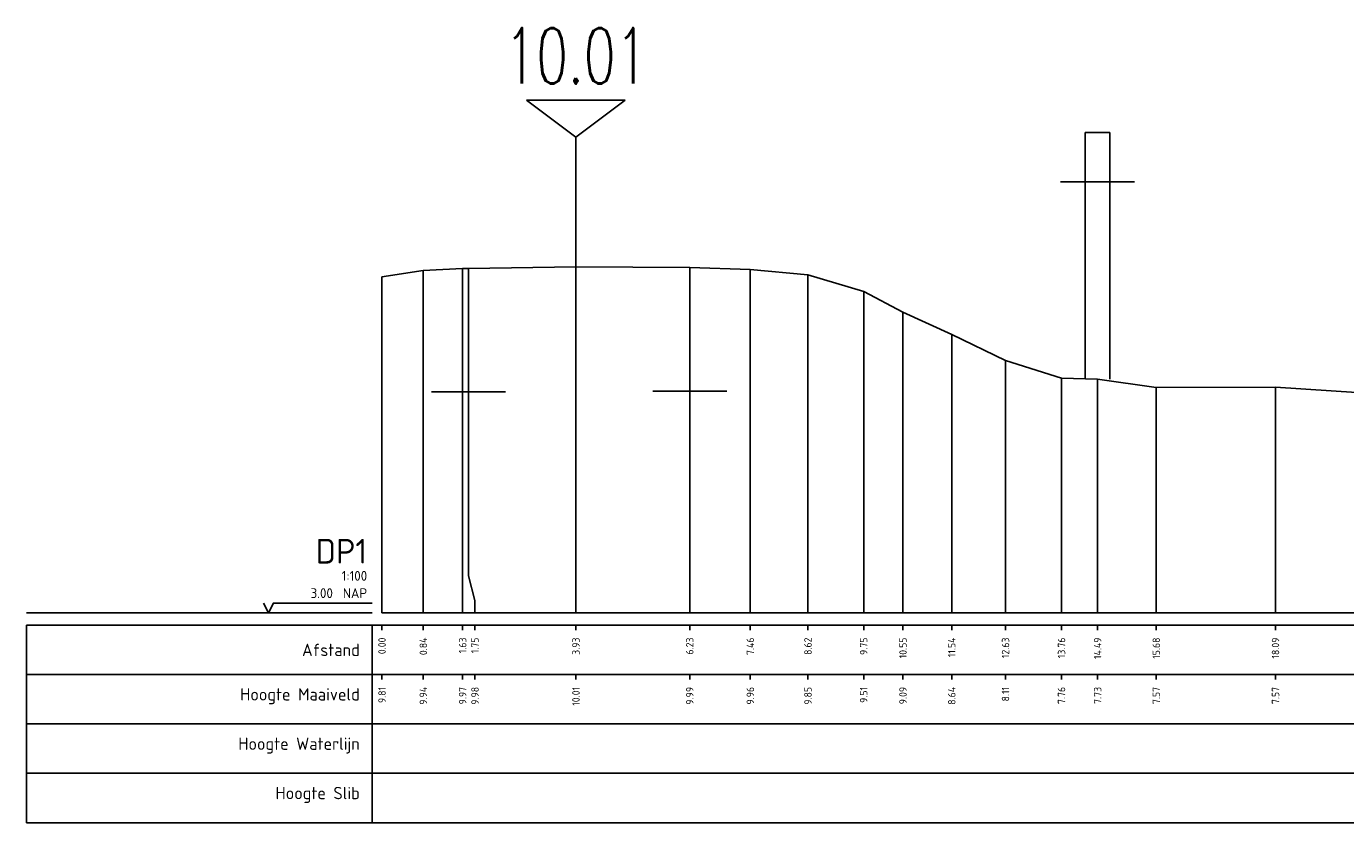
# Model space of a CAD drawing. Header units: metres. Extents: x 238236 to 238555, y 510830 to 510966.
# Tile 13 of 16: x 238449 to 238476, y 510870 to 510886. Entities that reach past the tile are written whole.
import ezdxf
from ezdxf.enums import TextEntityAlignment as Align

# ---------------------------------------------------------------- set-up
doc = ezdxf.new("R2010")
doc.units = ezdxf.units.M
doc.header["$LTSCALE"] = 0.5
doc.layers.get('0').update_dxf_attribs({"linetype": 'CONTINUOUS'})
doc.layers.add('B-ME-AL-PROFIEL_MAAIVELD-GD', color=7, linetype='CONTINUOUS')
doc.layers.add('B-ME-AL-PROFIELRASTER-S', color=7, linetype='CONTINUOUS')
doc.styles.add('CC.Romans', font='romans.shx', dxfattribs={"height": 1.8})
doc.styles.add('NLCS-ISO-ANNOTATIVE-T18', font='NLCS-ISO.ttf', dxfattribs={"height": 1.8})

# ---------------------------------------------------------------- blocks, each defined once
blk = doc.blocks.new('SAL-PROFIELRASTER-SOD')
at = {"color": 0, "linetype": 'ByBlock', "lineweight": -2, "flags": 128}
for points in [[(-2, 0), (-72, 0)], [(-24, 2), (-23, 0), (-22, 2), (-2, 2)], [(-72, -12.5), (-72, -2.5)], [(0, -2.5), (-72, -2.5)], [(-2, -12.5), (-2, -2.5)], [(0, -12.5), (-72, -12.5)]]:
    blk.add_lwpolyline(points, dxfattribs=at)
at = {"color": 0, "linetype": 'ByBlock', "lineweight": -2, "style": 'NLCS-ISO-ANNOTATIVE-T18'}
blk.add_text('NAP', height=2, dxfattribs=at).set_placement((-3, 3), align=Align.RIGHT)
blk.add_text('Afstand', height=2.5, dxfattribs=at).set_placement((-4.5, -7.5), align=Align.MIDDLE_RIGHT)
for tag, height, p in [('PROFIELNR', 5, (-3, 10)), ('SCHAAL', 2, (-3, 6.5)), ('NAP', 2, (-9.94, 3))]:
    blk.add_attdef(tag, text='', height=height, dxfattribs=at).set_placement(p, align=Align.RIGHT)
blk = doc.blocks.new('SAL-PROFIELRASTER_BALK_EIND1-SOD')
at = {"color": 0, "linetype": 'ByBlock', "lineweight": -2, "flags": 128}
for points in [[(0, 0), (1, 0)], [(0, -2.5), (1, -2.5)], [(0, -12.5), (1, -12.5)]]:
    blk.add_lwpolyline(points, dxfattribs=at)
blk = doc.blocks.new('SAL-PROFIELRASTER_BALK-SOD')
at = {"color": 0, "linetype": 'ByBlock', "lineweight": -2}
for p, q in [((-72, -12.5), (-72, -2.5)), ((-2, -2.5), (-2, -12.5)), ((0, -12.5), (-72, -12.5))]:
    blk.add_line(p, q, dxfattribs=at)
at = {"color": 0, "linetype": 'ByBlock', "lineweight": -2, "style": 'NLCS-ISO-ANNOTATIVE-T18'}
for tag, height, p in [('TITEL1', 2.5, (-4.5, -6.5)), ('TITEL2', 1.5, (-4.5, -9.5))]:
    blk.add_attdef(tag, text='', height=height, dxfattribs=at).set_placement(p, align=Align.MIDDLE_RIGHT)
blk = doc.blocks.new('SAL-PROFIELRASTER_BALK_EIND2-SOD')
at = {"color": 0, "linetype": 'ByBlock', "lineweight": -2}
blk.add_line((1, -12.5), (0, -12.5), dxfattribs=at)
blk = doc.blocks.new('CC.Prof-VAL')
at = {"flags": 128}
for points in [[(0, 0), (0, -2.5)], [(-0.75, -2.5), (0, -2.5)], [(0, -2.5), (0.75, -2.5)]]:
    blk.add_lwpolyline(points, dxfattribs=at)
blk = doc.blocks.new('CC.Prof-AS')
at = {"color": 0, "linetype": 'ByBlock', "lineweight": -2}
for p, q in [((0, 3.5), (-2, 4.5)), ((2, 4.5), (0, 3.5)), ((0, 0), (0, 3.5))]:
    blk.add_line(p, q, dxfattribs=at)
at = {"color": 0, "linetype": 'ByBlock', "lineweight": -2, "flags": 128}
blk.add_lwpolyline([(2, 4.5), (-2, 4.5)], dxfattribs=at)
at = {"color": 0, "linetype": 'ByBlock', "lineweight": -2, "style": 'CC.Romans'}
blk.add_attdef('AS', text='', height=1.5, dxfattribs=at).set_placement((0, 4.5), align=Align.BOTTOM_CENTER)
blk = doc.blocks.new('Raster')
at = {"color": 0, "linetype": 'Continuous'}
for p, q in [((0.5, 10), (-0.5, 10)), ((-0.5, 0), (-0.5, 10)), ((0.5, 10), (0.5, 0)), ((-1.5, 8), (1.5, 8))]:
    blk.add_line(p, q, dxfattribs=at)
blk = doc.blocks.new('SAL-PROFIELRASTER_BALK_DATA-SOD')
at = {"color": 0, "linetype": 'ByBlock', "lineweight": -2}
blk.add_lwpolyline([(0, -3.5), (0, -2.5)], dxfattribs=at)
at = {"color": 0, "linetype": 'ByBlock', "lineweight": -2, "style": 'NLCS-ISO-ANNOTATIVE-T18'}
blk.add_attdef('GETAL', text='', height=1.5, rotation=90, dxfattribs=at).set_placement((0.75, -5), align=Align.RIGHT)
blk = doc.blocks.new('SAL-PROFIELRASTER_AANHAAL-SOD')
at = {"color": 9, "linetype": 'ByBlock', "lineweight": -2, "flags": 128}
blk.add_lwpolyline([(0, 1), (0, 0)], dxfattribs=at)
blk = doc.blocks.new('SAL-PROFIELRASTER_AANHAAL_STAGGER-SOD')
at = {"color": 9, "linetype": 'ByBlock', "lineweight": -2, "flags": 128}
for points in [[(0, 0), (0, -0.25)], [(0, -0.25), (1, -0.75)], [(1, -0.75), (1, -1)]]:
    blk.add_lwpolyline(points, dxfattribs=at)
blk = doc.blocks.new('q')
at = {"layer": 'B-ME-AL-PROFIEL_MAAIVELD-GD'}
blk.add_lwpolyline([(238434.772, 510925.121), (238435.608, 510925.251), (238436.405, 510925.288), (238436.521, 510925.29), (238438.699, 510925.324), (238441.004, 510925.308), (238442.23, 510925.271), (238443.397, 510925.161), (238444.526, 510924.825), (238445.321, 510924.403), (238446.309, 510923.955), (238447.397, 510923.425), (238448.531, 510923.07), (238449.262, 510923.048), (238450.449, 510922.879), (238452.864, 510922.888), (238455.121, 510922.736)], dxfattribs=at)
at = {"layer": 'B-ME-AL-PROFIELRASTER-S'}
for name, p, xscale, yscale, zscale, values in [('CC.Prof-AS', (238438.699, 510925.324), 0.5, 0.75, 0.5, {'AS': '10.01'}), ('SAL-PROFIELRASTER-SOD', (238434.772, 510918.314), 0.1, 0.1, 0.1, {'PROFIELNR': 'DP1', 'SCHAAL': '1:100', 'NAP': '3.00'}), ('SAL-PROFIELRASTER_BALK_DATA-SOD', (238434.772, 510918.314), 0.1, 0.1, 0.1, {'GETAL': '0.00'}), ('SAL-PROFIELRASTER_BALK_DATA-SOD', (238435.608, 510918.314), 0.1, 0.1, 0.1, {'GETAL': '0.84'}), ('SAL-PROFIELRASTER_BALK_DATA-SOD', (238436.405, 510918.314), 0.1, 0.1, 0.1, {'GETAL': '1.63'}), ('SAL-PROFIELRASTER_BALK_DATA-SOD', (238436.655, 510918.314), 0.1, 0.1, 0.1, {'GETAL': '1.75'}), ('SAL-PROFIELRASTER_BALK_DATA-SOD', (238438.699, 510918.314), 0.1, 0.1, 0.1, {'GETAL': '3.93'}), ('SAL-PROFIELRASTER_BALK_DATA-SOD', (238441.004, 510918.314), 0.1, 0.1, 0.1, {'GETAL': '6.23'}), ('SAL-PROFIELRASTER_BALK_DATA-SOD', (238442.23, 510918.314), 0.1, 0.1, 0.1, {'GETAL': '7.46'}), ('SAL-PROFIELRASTER_BALK_DATA-SOD', (238443.397, 510918.314), 0.1, 0.1, 0.1, {'GETAL': '8.62'}), ('SAL-PROFIELRASTER_BALK_DATA-SOD', (238444.526, 510918.314), 0.1, 0.1, 0.1, {'GETAL': '9.75'}), ('SAL-PROFIELRASTER_BALK_DATA-SOD', (238445.321, 510918.314), 0.1, 0.1, 0.1, {'GETAL': '10.55'}), ('SAL-PROFIELRASTER_BALK_DATA-SOD', (238446.309, 510918.314), 0.1, 0.1, 0.1, {'GETAL': '11.54'}), ('SAL-PROFIELRASTER_BALK_DATA-SOD', (238447.397, 510918.314), 0.1, 0.1, 0.1, {'GETAL': '12.63'}), ('SAL-PROFIELRASTER_BALK_DATA-SOD', (238448.531, 510918.314), 0.1, 0.1, 0.1, {'GETAL': '13.76'}), ('SAL-PROFIELRASTER_BALK_DATA-SOD', (238449.262, 510918.314), 0.1, 0.1, 0.1, {'GETAL': '14.49'}), ('SAL-PROFIELRASTER_BALK_DATA-SOD', (238450.449, 510918.314), 0.1, 0.1, 0.1, {'GETAL': '15.68'}), ('SAL-PROFIELRASTER_BALK_DATA-SOD', (238452.864, 510918.314), 0.1, 0.1, 0.1, {'GETAL': '18.09'}), ('SAL-PROFIELRASTER_BALK-SOD', (238434.772, 510917.314), 0.1, 0.1, 0.1, {'TITEL1': 'Hoogte Maaiveld'}), ('SAL-PROFIELRASTER_BALK_DATA-SOD', (238434.772, 510917.314), 0.1, 0.1, 0.1, {'GETAL': '9.81'}), ('SAL-PROFIELRASTER_BALK_DATA-SOD', (238435.608, 510917.314), 0.1, 0.1, 0.1, {'GETAL': '9.94'}), ('SAL-PROFIELRASTER_BALK_DATA-SOD', (238436.405, 510917.314), 0.1, 0.1, 0.1, {'GETAL': '9.97'}), ('SAL-PROFIELRASTER_BALK_DATA-SOD', (238436.655, 510917.314), 0.1, 0.1, 0.1, {'GETAL': '9.98'}), ('SAL-PROFIELRASTER_BALK_DATA-SOD', (238438.699, 510917.314), 0.1, 0.1, 0.1, {'GETAL': '10.01'}), ('SAL-PROFIELRASTER_BALK_DATA-SOD', (238441.004, 510917.314), 0.1, 0.1, 0.1, {'GETAL': '9.99'}), ('SAL-PROFIELRASTER_BALK_DATA-SOD', (238442.23, 510917.314), 0.1, 0.1, 0.1, {'GETAL': '9.96'}), ('SAL-PROFIELRASTER_BALK_DATA-SOD', (238443.397, 510917.314), 0.1, 0.1, 0.1, {'GETAL': '9.85'}), ('SAL-PROFIELRASTER_BALK_DATA-SOD', (238444.526, 510917.314), 0.1, 0.1, 0.1, {'GETAL': '9.51'}), ('SAL-PROFIELRASTER_BALK_DATA-SOD', (238445.321, 510917.314), 0.1, 0.1, 0.1, {'GETAL': '9.09'}), ('SAL-PROFIELRASTER_BALK_DATA-SOD', (238446.309, 510917.314), 0.1, 0.1, 0.1, {'GETAL': '8.64'}), ('SAL-PROFIELRASTER_BALK_DATA-SOD', (238447.397, 510917.314), 0.1, 0.1, 0.1, {'GETAL': '8.11'}), ('SAL-PROFIELRASTER_BALK_DATA-SOD', (238448.531, 510917.314), 0.1, 0.1, 0.1, {'GETAL': '7.76'}), ('SAL-PROFIELRASTER_BALK_DATA-SOD', (238449.262, 510917.314), 0.1, 0.1, 0.1, {'GETAL': '7.73'}), ('SAL-PROFIELRASTER_BALK_DATA-SOD', (238450.449, 510917.314), 0.1, 0.1, 0.1, {'GETAL': '7.57'}), ('SAL-PROFIELRASTER_BALK_DATA-SOD', (238452.864, 510917.314), 0.1, 0.1, 0.1, {'GETAL': '7.57'}), ('SAL-PROFIELRASTER_BALK-SOD', (238434.772, 510916.314), 0.1, 0.1, 0.1, {'TITEL1': 'Hoogte Waterlijn'}), ('SAL-PROFIELRASTER_BALK-SOD', (238434.772, 510915.314), 0.1, 0.1, 0.1, {'TITEL1': 'Hoogte Slib'})]:
    blk.add_blockref(name, p, dxfattribs=dict(at, xscale=xscale, yscale=yscale, zscale=zscale)).add_auto_attribs(values)
for name, p, xscale, yscale, zscale in [('Raster', (238449.262, 510923.048), 0.5, 0.5, 0.5), ('SAL-PROFIELRASTER_BALK_EIND1-SOD', (238434.772, 510918.314), 98.77508846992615, 0.1, 98.77508846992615), ('SAL-PROFIELRASTER_BALK_EIND2-SOD', (238434.772, 510917.314), 98.77508846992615, 0.1, 98.77508846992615), ('SAL-PROFIELRASTER_BALK_EIND2-SOD', (238434.772, 510916.314), 98.77508846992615, 0.1, 98.77508846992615), ('SAL-PROFIELRASTER_BALK_EIND2-SOD', (238434.772, 510915.314), 98.77508846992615, 0.1, 98.77508846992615)]:
    blk.add_blockref(name, p, dxfattribs=dict(at, xscale=xscale, yscale=yscale, zscale=zscale))
for p, yscale in [((238435.608, 510918.314), 6.936999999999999), ((238436.405, 510918.314), 6.974), ((238436.521, 510919.314), 5.976000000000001), ((238438.699, 510918.314), 7.01), ((238441.004, 510918.314), 6.994), ((238442.23, 510918.314), 6.957000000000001), ((238434.772, 510918.314), 6.807), ((238443.397, 510918.314), 6.847), ((238444.526, 510918.314), 6.510999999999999), ((238445.321, 510918.314), 6.089), ((238446.309, 510918.314), 5.641), ((238447.397, 510918.314), 5.111000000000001), ((238448.531, 510918.314), 4.756), ((238449.262, 510918.314), 4.734), ((238450.449, 510918.314), 4.565), ((238452.864, 510918.314), 4.574)]:
    blk.add_blockref('SAL-PROFIELRASTER_AANHAAL-SOD', p, dxfattribs=dict(at, yscale=yscale))
for p in [(238436.521, 510925.29), (238441.004, 510925.308)]:
    blk.add_blockref('CC.Prof-VAL', p, dxfattribs=at)
at = {"layer": 'B-ME-AL-PROFIELRASTER-S', "xscale": 0.1332315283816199, "zscale": 0.1332315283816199}
blk.add_blockref('SAL-PROFIELRASTER_AANHAAL_STAGGER-SOD', (238436.521, 510919.314), dxfattribs=at)

msp = doc.modelspace()

# ---------------------------------------------------------------- block references
msp.add_blockref('q', (21.358, -44.288))

doc.saveas('drawing.dxf')
